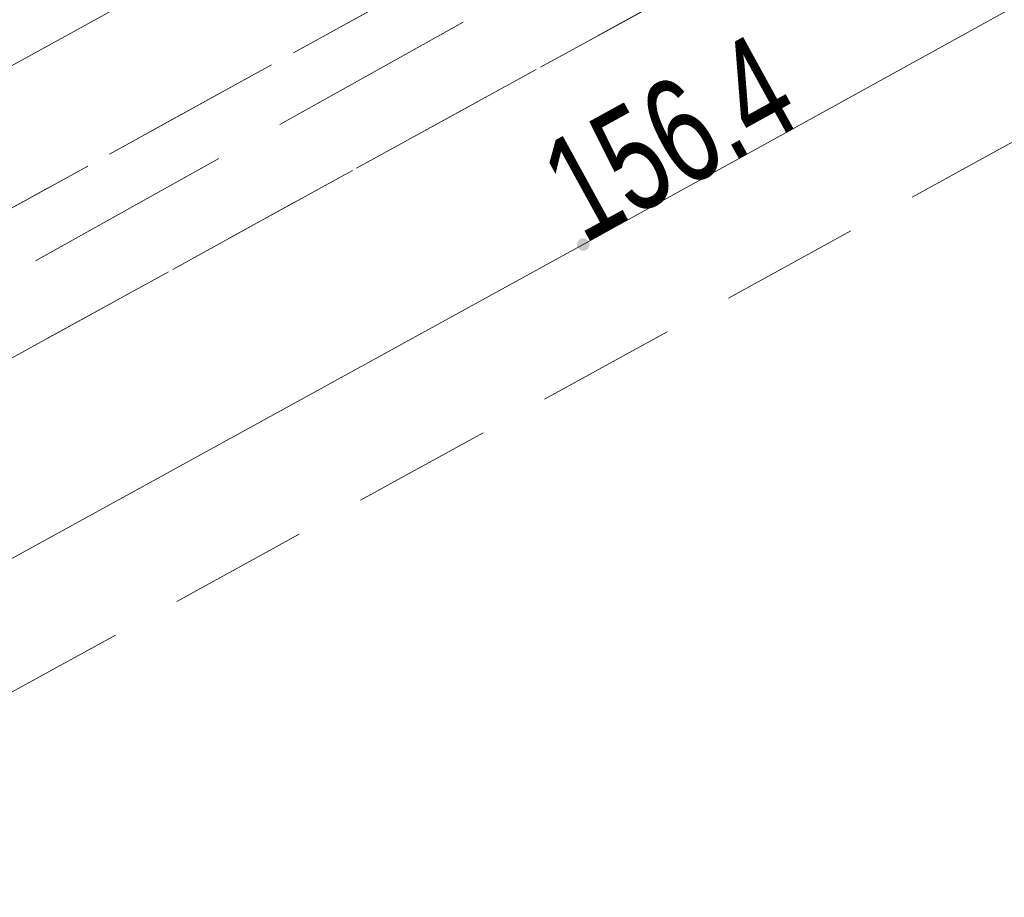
# Model space of a CAD drawing. Header units: metres. Extents: x 8440716 to 8446743, y 5883760 to 5887966.
# Tile 148 of 256: x 8442401.36 to 8442408.4, y 5885760.66 to 5885766.94. Entities that reach past the tile are written whole.
import ezdxf

# ---------------------------------------------------------------- set-up
doc = ezdxf.new("R2010")
doc.units = ezdxf.units.M
doc.header["$MEASUREMENT"] = 0
doc.linetypes.add('1.0_0.5', pattern=[1.5, 1, -0.5])
doc.linetypes.add('1.5_0.5', pattern=[2, 1.5, -0.5])
doc.layers.get('0').update_dxf_attribs({"color": 250, "linetype": 'CONTINUOUS', "lineweight": 5})
for name, color, linetype in [('chodnik', 253, 'CONTINUOUS'), ('przewód elektroenergetyczny podziemny - ob. projektowany', 253, 'CONTINUOUS'), ('przewód telekomunikacyjny podziemny', 253, 'CONTINUOUS'), ('przewód wodociągowy', 253, 'CONTINUOUS'), ('rzędna', 253, 'CONTINUOUS'), ('rzędna-Atr2', 253, 'CONTINUOUS'), ('trawnik', 253, 'CONTINUOUS')]:
    doc.layers.add(name, color=color, linetype=linetype)
doc.styles.get("Standard").update_dxf_attribs({"font": 'Working1250', "width": 0.75})

# ---------------------------------------------------------------- blocks, each defined once
blk = doc.blocks.new('PW01')
at = {"linetype": 'Continuous', "lineweight": 13}
h = blk.add_hatch(color=0, dxfattribs=at)
edge = h.paths.add_edge_path()
edge.add_arc((0, 0), 0.045, 0, 360)

msp = doc.modelspace()

# ---------------------------------------------------------------- linework, layer by layer
at = {"layer": 'chodnik', "color": 253, "linetype": '1.0_0.5', "lineweight": 18, "flags": 128}
for points in [[(8442227.61, 5885673.02), (8442233.09, 5885675.53), (8442236.85, 5885677.26), (8442248.86, 5885682.85), (8442261.11, 5885688.95), (8442270.34, 5885693.7), (8442276.45, 5885696.95), (8442293.62, 5885706.31), (8442303.45, 5885711.71), (8442327.6, 5885725.01), (8442363.58, 5885744.79), (8442368.09, 5885747.26), (8442372.02, 5885749.46), (8442397.76, 5885763.64), (8442430.07, 5885781.43), (8442463.7, 5885799.91), (8442494.8, 5885816.96), (8442526.92, 5885834.71), (8442562.4, 5885854.15), (8442598.17, 5885873.84), (8442624.8, 5885888.46), (8442657.47, 5885906.45), (8442689.67, 5885924.19), (8442721.98, 5885941.97), (8442754.17, 5885959.73), (8442784.37, 5885976.3), (8442819.26, 5885995.45), (8442851.56, 5886013.23), (8442883.81, 5886030.99), (8442916.35, 5886048.87), (8442948.54, 5886066.59), (8442981.18, 5886084.55), (8443014.82, 5886103.01), (8443046.03, 5886120.16), (8443078.59, 5886138.04), (8443110.9, 5886155.85), (8443143.39, 5886173.76), (8443159.31, 5886182.54), (8443160.3, 5886182.95), (8443161.61, 5886183.38), (8443162.98, 5886183.6), (8443164.51, 5886183.65), (8443166.42, 5886183.54), (8443168.06, 5886183.45), (8443169.47, 5886183.69), (8443170.89, 5886184.19), (8443171.98, 5886184.78), (8443172.73, 5886185.26), (8443170.6, 5886186.43), (8443170.05, 5886186.13), (8443169.27, 5886185.79), (8443168.01, 5886185.54), (8443167.07, 5886185.56), (8443165.25, 5886185.7), (8443164.04, 5886185.74), (8443161.85, 5886185.52), (8443160.12, 5886185.08), (8443158.24, 5886184.31), (8443142.4, 5886175.6), (8443109.88, 5886157.66), (8443077.69, 5886139.94), (8443045.06, 5886121.98), (8443013.59, 5886104.73), (8442980.22, 5886086.4), (8442947.47, 5886068.38), (8442915.51, 5886050.79), (8442882.83, 5886032.85), (8442850.52, 5886015.03), (8442818.06, 5885997.17), (8442783.41, 5885978.14), (8442753.19, 5885961.54), (8442720.93, 5885943.74), (8442688.63, 5885925.96), (8442656.38, 5885908.21), (8442623.77, 5885890.25), (8442597.12, 5885875.63), (8442561.4, 5885855.99), (8442525.99, 5885836.53), (8442493.98, 5885818.86), (8442462.78, 5885801.76), (8442428.98, 5885783.14), (8442396.7, 5885765.42), (8442371.04, 5885751.28), (8442367.47, 5885749.33), (8442367.16, 5885749.31), (8442366.9, 5885749.46), (8442366.56, 5885750.02), (8442366.18, 5885750.8), (8442364.41, 5885749.81), (8442364.38, 5885749.25), (8442364.01, 5885748.06), (8442363.55, 5885747.4), (8442362.78, 5885746.73), (8442326.54, 5885726.81), (8442302.36, 5885713.49), (8442292.58, 5885708.1), (8442275.43, 5885698.75), (8442269.39, 5885695.57), (8442260.19, 5885690.78), (8442247.99, 5885684.71), (8442235.85, 5885679.08), (8442232.06, 5885677.37), (8442227.97, 5885675.56), (8442221.94, 5885672.89), (8442216.5, 5885670.61), (8442206.12, 5885666.35), (8442201.41, 5885664.48), (8442190.06, 5885660.16), (8442169.76, 5885652.89), (8442167.35, 5885652.25), (8442161.2, 5885650.61), (8442161.7, 5885648.68), (8442170.42, 5885650.93), (8442190.78, 5885658.22), (8442202.03, 5885662.53), (8442207.06, 5885664.47), (8442217.19, 5885668.66), (8442223.87, 5885671.41)], [(8442398.23, 5885762.83), (8442372.93, 5885748.87), (8442372.02, 5885749.46), (8442368.09, 5885747.26), (8442368.08, 5885746.24), (8442363.93, 5885743.94), (8442328.04, 5885724.2), (8442303.92, 5885710.92), (8442294.03, 5885705.48), (8442276.91, 5885696.15), (8442270.65, 5885692.84), (8442261.52, 5885688.13), (8442249.29, 5885682.04), (8442237.27, 5885676.4), (8442233.82, 5885674.86), (8442227.91, 5885672.18), (8442228.68, 5885670.34), (8442234.79, 5885673.06), (8442238.21, 5885674.64), (8442250.22, 5885680.25), (8442262.44, 5885686.36), (8442271.35, 5885690.96), (8442277.86, 5885694.39), (8442295.07, 5885703.76), (8442305.02, 5885709.25), (8442328.98, 5885722.44), (8442364.79, 5885742.15), (8442399.21, 5885760.98), (8442431.58, 5885778.77), (8442465.05, 5885797.22), (8442495.8, 5885814.05), (8442518.04, 5885826.35), (8442520.13, 5885827.5), (8442528.37, 5885832.06), (8442563.43, 5885851.44), (8442599.47, 5885871.24), (8442625.94, 5885885.78), (8442658.84, 5885903.89), (8442691.97, 5885922.16), (8442723.6, 5885939.55), (8442755.59, 5885957.15), (8442785.67, 5885973.69), (8442820.87, 5885992.99), (8442852.82, 5886010.6), (8442885.15, 5886028.42), (8442917.67, 5886046.28), (8442950.17, 5886064.15), (8442982.52, 5886081.96), (8443016.84, 5886100.81), (8443047.49, 5886117.63), (8443079.73, 5886135.39), (8443112.44, 5886153.39), (8443144.78, 5886171.19), (8443160.82, 5886179.99), (8443162.19, 5886180.5), (8443163.41, 5886180.72), (8443164.97, 5886180.7), (8443166.12, 5886180.47), (8443168.87, 5886179.82), (8443169.49, 5886179.73), (8443170.81, 5886179.74), (8443172.11, 5886180.07), (8443173.41, 5886180.59), (8443175.29, 5886181.7), (8443174.34, 5886182.75), (8443173.14, 5886183.92), (8443171.98, 5886184.78), (8443170.89, 5886184.19), (8443169.47, 5886183.69), (8443168.06, 5886183.45), (8443166.42, 5886183.54), (8443164.51, 5886183.65), (8443162.98, 5886183.6), (8443161.61, 5886183.38), (8443160.3, 5886182.95), (8443159.31, 5886182.54), (8443159.73, 5886181.73), (8443143.87, 5886172.95), (8443111.34, 5886155.04), (8443078.93, 5886137.17), (8443046.49, 5886119.33), (8443015.33, 5886102.26), (8442981.67, 5886083.71), (8442949, 5886065.77), (8442916.82, 5886048.03), (8442884.23, 5886030.14), (8442851.95, 5886012.33), (8442819.79, 5885994.66), (8442784.76, 5885975.43), (8442754.61, 5885958.89), (8442722.39, 5885941.13), (8442691.08, 5885923.91), (8442657.91, 5885905.62), (8442625.13, 5885887.6), (8442598.63, 5885873.01), (8442562.69, 5885853.33), (8442527.37, 5885833.89), (8442495.03, 5885816.03), (8442464.1, 5885799.05), (8442430.54, 5885780.59)]]:
    msp.add_lwpolyline(points, close=True, dxfattribs=at)
at = {"layer": 'przewód elektroenergetyczny podziemny - ob. projektowany', "color": 3, "linetype": '1.5_0.5', "lineweight": 18, "flags": 128}
msp.add_lwpolyline([(8442373.46, 5885749.75), (8442389.18, 5885758.36), (8442404.93, 5885767.14), (8442422.4, 5885776.87), (8442439.97, 5885786.42), (8442457.55, 5885795.98), (8442475.12, 5885805.53), (8442492.55, 5885815.32), (8442510.12, 5885824.88), (8442527.6, 5885834.61), (8442545.17, 5885844.17), (8442562.64, 5885853.9), (8442580.21, 5885863.46), (8442597.78, 5885873.01), (8442615.24, 5885882.77), (8442632.7, 5885892.51), (8442650.27, 5885902.07), (8442667.96, 5885911.8), (8442700.77, 5885929.84), (8442718.29, 5885939.48), (8442735.81, 5885949.13), (8442753.33, 5885958.77), (8442770.89, 5885968.35), (8442788.4, 5885978.02), (8442805.9, 5885987.69), (8442840.92, 5886007.03), (8442858.42, 5886016.71), (8442893.52, 5886035.88), (8442928.52, 5886055.26), (8442946.12, 5886064.75), (8442963.63, 5886074.42), (8442981.13, 5886084.1), (8442998.63, 5886093.78), (8443016.24, 5886103.26), (8443033.73, 5886112.97), (8443051.21, 5886122.69), (8443068.8, 5886132.2), (8443086.27, 5886141.93), (8443103.74, 5886151.67), (8443121.34, 5886161.18), (8443138.83, 5886170.87), (8443156.44, 5886180.36)], dxfattribs=at)
at = {"layer": 'przewód telekomunikacyjny podziemny', "color": 30, "linetype": 'Continuous', "lineweight": 18, "flags": 128}
msp.add_lwpolyline([(8442887.65, 5886030.94), (8442861.5, 5886016.55), (8442845.88, 5886007.92), (8442819.73, 5885993.62), (8442792.68, 5885978.72), (8442764.96, 5885963.37), (8442742.51, 5885951.26), (8442715.88, 5885936.68), (8442689.75, 5885922.33), (8442664.49, 5885908.48), (8442641.02, 5885895.43), (8442613.42, 5885880.21), (8442586.52, 5885865.07), (8442555.95, 5885848.53), (8442535.15, 5885836.83), (8442526.51, 5885832.17), (8442498.85, 5885816.9), (8442462.39, 5885796.89), (8442434.58, 5885781.45), (8442405.39, 5885765.33), (8442372.03, 5885747.01), (8442349.92, 5885734.78), (8442316.79, 5885717.27), (8442288.16, 5885701.78)], dxfattribs=at)
at = {"layer": 'przewód wodociągowy', "color": 5, "linetype": 'Continuous', "lineweight": 18, "flags": 128}
msp.add_lwpolyline([(8442606.35, 5885879.69), (8442569.17, 5885859.16), (8442546.29, 5885846.29), (8442517.14, 5885829.75), (8442480.04, 5885809.76), (8442454, 5885795.25), (8442427.58, 5885781.06), (8442397.07, 5885764.28), (8442370.04, 5885749.52), (8442343.46, 5885735.1), (8442340.62, 5885733.46), (8442339.15, 5885732.65), (8442337.48, 5885731.61), (8442333.68, 5885729.86), (8442333.23, 5885730.08), (8442332.61, 5885731.09), (8442321.81, 5885750.66), (8442318.1, 5885757.25)], dxfattribs=at)
at = {"layer": 'trawnik', "color": 253, "linetype": '1.0_0.5', "lineweight": 18, "flags": 128}
msp.add_lwpolyline([(8442916.82, 5886048.03), (8442949, 5886065.77), (8442981.67, 5886083.71), (8443015.33, 5886102.26), (8443046.49, 5886119.33), (8443078.93, 5886137.17), (8443111.34, 5886155.04), (8443143.87, 5886172.95), (8443159.73, 5886181.73), (8443159.31, 5886182.54), (8443143.39, 5886173.76), (8443110.9, 5886155.85), (8443078.59, 5886138.04), (8443046.03, 5886120.16), (8443014.82, 5886103.01), (8442981.18, 5886084.55), (8442948.54, 5886066.59), (8442916.35, 5886048.87), (8442883.81, 5886030.99), (8442851.56, 5886013.23), (8442819.26, 5885995.45), (8442784.37, 5885976.3), (8442754.17, 5885959.73), (8442721.98, 5885941.97), (8442689.67, 5885924.19), (8442657.47, 5885906.45), (8442624.8, 5885888.46), (8442598.17, 5885873.84), (8442562.4, 5885854.15), (8442526.92, 5885834.71), (8442494.8, 5885816.96), (8442463.7, 5885799.91), (8442430.07, 5885781.43), (8442397.76, 5885763.64), (8442372.02, 5885749.46), (8442372.93, 5885748.87), (8442398.23, 5885762.83), (8442430.54, 5885780.59), (8442464.1, 5885799.05), (8442495.03, 5885816.03), (8442527.37, 5885833.89), (8442562.69, 5885853.33), (8442598.63, 5885873.01), (8442625.13, 5885887.6), (8442657.91, 5885905.62), (8442691.08, 5885923.91), (8442722.39, 5885941.13), (8442754.61, 5885958.89), (8442784.76, 5885975.43), (8442819.79, 5885994.66), (8442851.95, 5886012.33), (8442884.23, 5886030.14)], close=True, dxfattribs=at)

# ---------------------------------------------------------------- block references
at = {"layer": 'rzędna', "color": 30, "linetype": 'Continuous', "lineweight": 18}
msp.add_blockref('PW01', (8442405.39, 5885765.33), dxfattribs=at)

# ---------------------------------------------------------------- texts
at = {"layer": 'rzędna-Atr2', "color": 253, "width": 0.72}
msp.add_text('156.4', height=0.75, rotation=28.773, dxfattribs=at).set_placement((8442405.39, 5885765.33))

doc.saveas('drawing.dxf')
